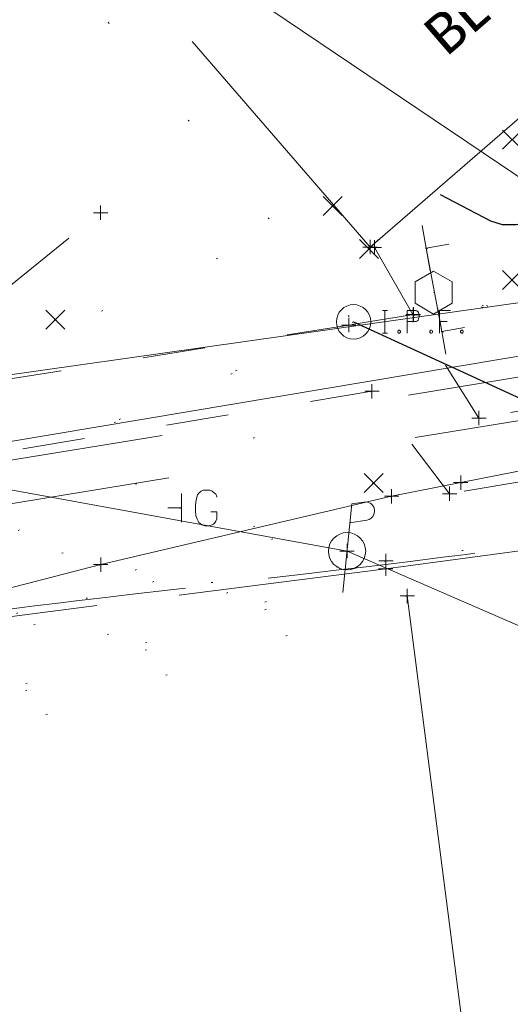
# Model space of a CAD drawing. Extents: x 413123 to 1465301, y 377724 to 504150.
# Tile 210 of 256: x 1463018 to 1463052, y 433828 to 433897. Entities that reach past the tile are written whole.
import ezdxf

# ---------------------------------------------------------------- set-up
doc = ezdxf.new("R2010")
doc.units = 0
doc.header["$MEASUREMENT"] = 0
for name, pattern in [('DGN Style 1', [8.732639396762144, 0.01453018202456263, -8.71810921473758]), ('DGN Style 3', [20.34225483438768, 14.53018202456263, -5.812072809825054]), ('DGN Style 5', [10.171127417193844, 4.35905460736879, -5.812072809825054]), ('gasex', [0]), ('ohcombex', [0]), ('sanex', [0])]:
    doc.linetypes.add(name, pattern=pattern)
for name, color, linetype, lineweight in [('BD_X_Building', 241, 'Continuous', 0), ('BD_X_Text', 7, 'Continuous', 0), ('DR_X_Storm_Sewer', 151, 'DGN Style 5', 0), ('DT_X_Contour_Major', 132, 'DGN Style 3', 30), ('DT_X_Contour_Minor', 136, 'DGN Style 3', 0), ('DT_X_Terrain_Ground_Line', 92, 'DGN Style 3', 13), ('PV_X_Curb', 120, 'DGN Style 1', 0), ('PV_X_EOP', 7, 'DGN Style 3', 0), ('PV_X_Walk', 120, 'DGN Style 5', 0), ('RD_X_Cells', 7, 'Continuous', 0), ('SN_X_Public', 3, 'Continuous', 0), ('SN_X_Public (Construction)', 3, 'Continuous', 0), ('SV_X_Mon_Cells_Found', 7, 'Continuous', 0), ('SV_X_Random_Point (Construction)', 7, 'Continuous', 0), ('UT_X_Electric_Cells', 1, 'Continuous', 0), ('UT_X_Gas', 40, 'gasex', 0), ('UT_X_Gas_Cells', 40, 'Continuous', 0), ('UT_X_Overhead_Combined', 30, 'ohcombex', 0), ('UT_X_Sanitary_Line', 3, 'sanex', 0), ('UT_X_Sanitary_Text', 7, 'Continuous', 0)]:
    doc.layers.add(name, color=color, linetype=linetype, lineweight=lineweight)
for name, color, linetype, lineweight, transparency in [('SV_Observation (Construction)', 97, 'DGN Style 1', 0, 0.9), ('SV_Setup (Construction)', 4, 'Continuous', 30, 0.9), ('SV_X_Shot_Marker (Construction)', 40, 'Continuous', 0, 0.5)]:
    doc.layers.add(name, color=color, linetype=linetype, lineweight=lineweight, transparency=transparency)
doc.styles.add('X_Straight-Normal LS 0.50', font='calibril.ttf', dxfattribs={"height": 0.13999972})
doc.styles.add('X_Straight-Normal LS 0.50_0', font='calibril.ttf')
doc.dimstyles.new('X_Dec-0  Masked  Straight', dxfattribs={"dimtxt": 0.13999972, "dimasz": 0.13999972, "dimexe": 0.06999986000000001, "dimexo": 0.06999986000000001, "dimgap": 0.06999986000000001, "dimtad": 1, "dimdec": 0, "dimzin": 3, "dimdsep": 46, "dimtxsty": 'X_Straight-Normal LS 0.50_0', "dimcen": 0, "dimclrd": 7, "dimclre": 7, "dimaunit": 1, "dimadec": 4, "dimazin": 2, "dimtfac": 1, "dimtdec": 0, "dimtofl": 0, "dimtmove": 1, "dimatfit": 1, "dimfxl": 1, "dimtolj": 1, "dimtzin": 3, "dimlwd": 0, "dimlwe": 0, "dimarcsym": 0})

# ---------------------------------------------------------------- blocks, each defined once
blk = doc.blocks.new('X_145')
at = {"layer": 'SV_X_Random_Point (Construction)', "color": 7, "linetype": 'Continuous', "lineweight": 0, "transparency": 33554559}
for p, q in [((-0.03333333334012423, -0.03337499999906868), (0.03333333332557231, 0.03337500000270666)), ((-0.03333333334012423, 0.03337500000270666), (0.03333333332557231, -0.03337499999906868))]:
    blk.add_line(p, q, dxfattribs=at)
blk = doc.blocks.new('SVPT_743')
at = {"layer": 'SV_X_Shot_Marker (Construction)', "transparency": 33554495}
for p, q in [((-0.02499999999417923, 0), (0.02500000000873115, 0)), ((0, 0.02500000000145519), (0, -0.02500000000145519))]:
    blk.add_line(p, q, dxfattribs=at)
blk.add_point((0, 0), dxfattribs=at)
blk = doc.blocks.new('X_148')
at = {"layer": 'SV_X_Random_Point (Construction)', "color": 7, "linetype": 'Continuous', "lineweight": 0, "transparency": 33554559}
for p, q in [((-0.03333333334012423, -0.03337499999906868), (0.03333333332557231, 0.03337500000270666)), ((-0.03333333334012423, 0.03337500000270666), (0.03333333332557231, -0.03337499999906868))]:
    blk.add_line(p, q, dxfattribs=at)
blk = doc.blocks.new('SVPT_752')
at = {"layer": 'SV_X_Shot_Marker (Construction)', "transparency": 33554495}
for p, q in [((-0.02499999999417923, 0), (0.02500000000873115, 0)), ((1.455191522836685e-11, 0.02499999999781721), (1.455191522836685e-11, -0.02500000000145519))]:
    blk.add_line(p, q, dxfattribs=at)
blk.add_point((1.455191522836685e-11, 0), dxfattribs=at)
blk = doc.blocks.new('SVPT_760')
at = {"layer": 'SV_X_Shot_Marker (Construction)', "transparency": 33554495}
for p, q in [((-0.02500000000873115, 3.637978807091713e-12), (0.02499999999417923, 3.637978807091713e-12)), ((0, 0.02500000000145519), (0, -0.02499999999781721))]:
    blk.add_line(p, q, dxfattribs=at)
blk.add_point((0, 3.637978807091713e-12), dxfattribs=at)
blk = doc.blocks.new('SVPT_761')
at = {"layer": 'SV_X_Shot_Marker (Construction)', "transparency": 33554495}
for p, q in [((-0.02499999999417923, 3.637978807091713e-12), (0.02500000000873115, 3.637978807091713e-12)), ((0, 0.02500000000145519), (0, -0.02499999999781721))]:
    blk.add_line(p, q, dxfattribs=at)
blk.add_point((0, 3.637978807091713e-12), dxfattribs=at)
blk = doc.blocks.new('SGN1P_13')
at = {"layer": 'SN_X_Public', "color": 3, "linetype": 'Continuous', "lineweight": 0}
for p, q in [((0, 0.07999999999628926), (1.455191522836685e-11, -0.08000000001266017)), ((0, 0), (-0.08000000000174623, -7.275957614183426e-12))]:
    blk.add_line(p, q, dxfattribs=at)
at = {"layer": 'SN_X_Public (Construction)', "color": 3, "linetype": 'Continuous', "lineweight": 30}
blk.add_point((-4.166667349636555e-05, 4.166666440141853e-05), dxfattribs=at)
blk = doc.blocks.new('SGN1P_14')
at = {"layer": 'SN_X_Public', "color": 3, "linetype": 'Continuous', "lineweight": 0}
for p, q in [((1.455191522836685e-11, 0.07999999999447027), (1.455191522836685e-11, -0.08000000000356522)), ((1.455191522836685e-11, -1.818989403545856e-12), (-0.08000000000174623, 1.818989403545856e-12))]:
    blk.add_line(p, q, dxfattribs=at)
at = {"layer": 'SN_X_Public (Construction)', "color": 3, "linetype": 'Continuous', "lineweight": 30}
blk.add_point((-4.166665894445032e-05, 4.166666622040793e-05), dxfattribs=at)
blk = doc.blocks.new('POST_3')
at = {"layer": 'RD_X_Cells', "color": 30, "linetype": 'Continuous', "lineweight": 0, "flags": 128}
blk.add_lwpolyline([(-0.06491666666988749, -0.03750000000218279), (0, -0.0750000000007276), (0.06491666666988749, -0.03750000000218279), (0.06491666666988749, 0.03749999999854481), (0, 0.0750000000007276), (-0.06491666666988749, 0.03749999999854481), (-0.06491666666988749, -0.03750000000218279)], dxfattribs=at)
blk = doc.blocks.new('SVPT_762')
at = {"layer": 'SV_X_Shot_Marker (Construction)', "transparency": 33554495}
for p, q in [((-0.02499999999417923, 3.637978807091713e-12), (0.02500000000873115, 3.637978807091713e-12)), ((1.455191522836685e-11, 0.02500000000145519), (1.455191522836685e-11, -0.02499999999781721))]:
    blk.add_line(p, q, dxfattribs=at)
blk.add_point((1.455191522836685e-11, 3.637978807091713e-12), dxfattribs=at)
blk = doc.blocks.new('SVPT_763')
at = {"layer": 'SV_X_Shot_Marker (Construction)', "transparency": 33554495}
for p, q in [((-0.02499999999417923, 0), (0.02500000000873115, 0)), ((0, 0.02499999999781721), (0, -0.02500000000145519))]:
    blk.add_line(p, q, dxfattribs=at)
blk.add_point((0, 0), dxfattribs=at)
blk = doc.blocks.new('SVPT_764')
at = {"layer": 'SV_X_Shot_Marker (Construction)', "transparency": 33554495}
for p, q in [((-0.02499999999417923, 3.637978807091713e-12), (0.02500000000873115, 3.637978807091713e-12)), ((0, 0.02500000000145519), (0, -0.02499999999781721))]:
    blk.add_line(p, q, dxfattribs=at)
blk.add_point((0, 3.637978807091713e-12), dxfattribs=at)
blk = doc.blocks.new('X_150')
at = {"layer": 'SV_X_Random_Point (Construction)', "color": 7, "linetype": 'Continuous', "lineweight": 0, "transparency": 33554559}
for p, q in [((-0.03333333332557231, -0.03337499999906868), (0.03333333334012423, 0.03337500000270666)), ((-0.03333333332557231, 0.03337500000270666), (0.03333333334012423, -0.03337499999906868))]:
    blk.add_line(p, q, dxfattribs=at)
blk = doc.blocks.new('SVPT_768')
at = {"layer": 'SV_X_Shot_Marker (Construction)', "transparency": 33554495}
for p, q in [((-0.02500000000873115, 0), (0.02499999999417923, 0)), ((0, 0.02500000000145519), (0, -0.02500000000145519))]:
    blk.add_line(p, q, dxfattribs=at)
blk.add_point((0, 0), dxfattribs=at)
blk = doc.blocks.new('PP_20')
at = {"layer": 'UT_X_Electric_Cells', "color": 1, "linetype": 'Continuous', "lineweight": 0}
for p, q in [((0.04283333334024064, 0.1599999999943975), (-0.03749999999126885, -0.1400000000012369)), ((0.04283333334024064, 0.1599999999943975), (0.0853333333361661, 0.1599999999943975)), ((0.02575000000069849, 0.09624999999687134), (0.0853333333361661, 0.09625000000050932))]:
    blk.add_line(p, q, dxfattribs=at)
blk.add_circle((0, 0), 0.06499999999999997, dxfattribs=at)
at = {"layer": 'UT_X_Electric_Cells', "color": 1, "linetype": 'Continuous', "lineweight": 0, "extrusion": (0, 0, -1)}
blk.add_arc((-0.08595833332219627, 0.1281250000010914), 0.03188112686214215, 88.8766972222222, 271.1233027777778, dxfattribs=at)
blk = doc.blocks.new('SVPT_769')
at = {"layer": 'SV_X_Shot_Marker (Construction)', "transparency": 33554495}
for p, q in [((-0.02499999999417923, 0), (0.02500000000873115, 0)), ((0, 0.02500000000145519), (0, -0.02500000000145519))]:
    blk.add_line(p, q, dxfattribs=at)
blk.add_point((0, 0), dxfattribs=at)
blk = doc.blocks.new('SVPT_770')
at = {"layer": 'SV_X_Shot_Marker (Construction)', "transparency": 33554495}
for p, q in [((-0.02499999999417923, 0), (0.02499999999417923, 0)), ((0, 0.02500000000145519), (0, -0.02500000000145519))]:
    blk.add_line(p, q, dxfattribs=at)
blk.add_point((0, 0), dxfattribs=at)
blk = doc.blocks.new('SVPT_771')
at = {"layer": 'SV_X_Shot_Marker (Construction)', "transparency": 33554495}
for p, q in [((-0.02499999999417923, 3.637978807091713e-12), (0.02500000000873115, 3.637978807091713e-12)), ((1.455191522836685e-11, 0.02500000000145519), (1.455191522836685e-11, -0.02499999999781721))]:
    blk.add_line(p, q, dxfattribs=at)
blk.add_point((1.455191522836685e-11, 3.637978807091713e-12), dxfattribs=at)
blk = doc.blocks.new('SVPT_772')
at = {"layer": 'SV_X_Shot_Marker (Construction)', "transparency": 33554495}
for p, q in [((-0.02499999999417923, 0), (0.02499999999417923, 0)), ((0, 0.02499999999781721), (0, -0.02500000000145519))]:
    blk.add_line(p, q, dxfattribs=at)
blk.add_point((0, 0), dxfattribs=at)
blk = doc.blocks.new('X_151')
at = {"layer": 'SV_X_Random_Point (Construction)', "color": 7, "linetype": 'Continuous', "lineweight": 0, "transparency": 33554559}
for p, q in [((-0.03333333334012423, -0.03337499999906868), (0.03333333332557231, 0.03337499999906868)), ((-0.03333333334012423, 0.03337499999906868), (0.03333333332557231, -0.03337499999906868))]:
    blk.add_line(p, q, dxfattribs=at)
blk = doc.blocks.new('SVPT_773')
at = {"layer": 'SV_X_Shot_Marker (Construction)', "transparency": 33554495}
for p, q in [((-0.02499999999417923, 0), (0.02500000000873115, 0)), ((0, 0.02499999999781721), (0, -0.02500000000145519))]:
    blk.add_line(p, q, dxfattribs=at)
blk.add_point((0, 0), dxfattribs=at)
blk = doc.blocks.new('SVPT_774')
at = {"layer": 'SV_X_Shot_Marker (Construction)', "transparency": 33554495}
for p, q in [((-0.02499999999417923, 0), (0.02500000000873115, 0)), ((0, 0.02499999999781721), (0, -0.02500000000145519))]:
    blk.add_line(p, q, dxfattribs=at)
blk.add_point((0, 0), dxfattribs=at)
blk = doc.blocks.new('X_152')
at = {"layer": 'SV_X_Random_Point (Construction)', "color": 7, "linetype": 'Continuous', "lineweight": 0, "transparency": 33554559}
for p, q in [((-0.03333333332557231, -0.03337499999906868), (0.03333333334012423, 0.03337499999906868)), ((-0.03333333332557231, 0.03337499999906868), (0.03333333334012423, -0.03337499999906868))]:
    blk.add_line(p, q, dxfattribs=at)
blk = doc.blocks.new('GMRK_1')
at = {"layer": 'UT_X_Gas_Cells', "color": 52, "linetype": 'Continuous', "lineweight": 0}
for p, q in [((1.455191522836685e-11, -0.0499999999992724), (1.455191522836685e-11, 0.0499999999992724)), ((1.455191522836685e-11, 0), (-0.04758333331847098, 0))]:
    blk.add_line(p, q, dxfattribs=at)
at = {"layer": 'UT_X_Gas_Cells', "color": 52, "linetype": 'Continuous', "lineweight": 0, "flags": 128}
blk.add_lwpolyline([(0.1238301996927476, 0.03780423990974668), (0.1228383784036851, 0.04273282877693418), (0.1198934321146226, 0.04764615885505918), (0.1149648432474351, 0.05257474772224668), (0.1080831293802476, 0.05847989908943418), (0.1031545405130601, 0.06044828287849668), (0.09921777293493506, 0.06142484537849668), (0.09331262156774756, 0.06241666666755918), (0.08150231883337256, 0.06241666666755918), (0.07658898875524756, 0.06142484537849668), (0.07362878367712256, 0.06044828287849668), (0.06969201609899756, 0.05847989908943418), (0.06181848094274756, 0.05257474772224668), (0.05690515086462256, 0.04567777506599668), (0.05394494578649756, 0.03780423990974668), (0.05197656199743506, 0.02698575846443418), (0.05000817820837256, 0.01123868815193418), (0.05000817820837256, -0.009436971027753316), (0.05099999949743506, -0.02616060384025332), (0.05493676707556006, -0.03896272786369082), (0.06084191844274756, -0.05077303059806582), (0.06575524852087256, -0.05470979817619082), (0.07166039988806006, -0.05864656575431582), (0.08249414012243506, -0.06258333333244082), (0.09331262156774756, -0.06258333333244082), (0.1041463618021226, -0.06061494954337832), (0.1080831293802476, -0.05864656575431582), (0.1120198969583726, -0.05667818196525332), (0.1159566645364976, -0.05274141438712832), (0.1198934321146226, -0.04683626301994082), (0.1238301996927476, -0.03797090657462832), (0.1238301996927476, -0.01337373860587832), (0.1031545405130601, -0.01337373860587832)], dxfattribs=at)
blk = doc.blocks.new('SVPT_775')
at = {"layer": 'SV_X_Shot_Marker (Construction)', "transparency": 33554495}
for p, q in [((-0.02500000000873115, 0), (0.02499999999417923, 0)), ((0, 0.02500000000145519), (0, -0.02499999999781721))]:
    blk.add_line(p, q, dxfattribs=at)
blk.add_point((0, 0), dxfattribs=at)
blk = doc.blocks.new('SVPT_782')
at = {"layer": 'SV_X_Shot_Marker (Construction)', "transparency": 33554495}
for p, q in [((-0.02500000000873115, 0), (0.02499999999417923, 0)), ((0, 0.02500000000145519), (0, -0.02499999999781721))]:
    blk.add_line(p, q, dxfattribs=at)
blk.add_point((0, 0), dxfattribs=at)
blk = doc.blocks.new('X_155')
at = {"layer": 'SV_X_Random_Point (Construction)', "color": 7, "linetype": 'Continuous', "lineweight": 0, "transparency": 33554559}
for p, q in [((-0.03333333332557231, -0.03337500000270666), (0.03333333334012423, 0.03337499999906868)), ((-0.03333333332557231, 0.03337499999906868), (0.03333333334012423, -0.03337500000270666))]:
    blk.add_line(p, q, dxfattribs=at)
blk = doc.blocks.new('*U5554', base_point=(1463158.719041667, 433438.2508333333, 579.5851666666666))
at = {"layer": 'DT_X_Contour_Major', "elevation": 574.9999999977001, "flags": 128}
blk.add_lwpolyline([(1463047.460058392, 433884.3838531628), (1463050.965608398, 433882.5589132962), (1463051.789181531, 433882.2959236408), (1463052.757522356, 433882.2890717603), (1463053.870630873, 433882.5383576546), (1463055.128507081, 433883.043781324), (1463058.675867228, 433884.7330948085), (1463060.177614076, 433885.7848947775), (1463062.022334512, 433887.6733095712), (1463064.210028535, 433890.3983391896), (1463066.740696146, 433893.9599836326), (1463079.350750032, 433912.5330922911)], dxfattribs=at)
at = {"layer": 'DT_X_Contour_Minor', "elevation": 573.9999999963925, "flags": 128}
blk.add_lwpolyline([(1462909.068813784, 433864.8424819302), (1462913.50645042, 433863.6586968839), (1462914.732299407, 433863.3737118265), (1462916.508002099, 433863.0260931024), (1462918.833558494, 433862.6158407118), (1462921.708968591, 433862.1429546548), (1462930.109867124, 433860.7984136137), (1462932.920863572, 433860.356156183), (1462935.05317902, 433860.0377896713), (1462936.506813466, 433859.8433140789), (1462937.28176691, 433859.7727294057), (1462938.443401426, 433859.7496915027), (1462938.881337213, 433859.7293084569), (1462939.323918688, 433859.6854377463), (1462939.771145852, 433859.6180793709), (1462940.223018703, 433859.5272333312), (1462942.342598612, 433859.0484805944), (1462949.252913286, 433857.7368054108), (1462950.587456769, 433857.4678197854), (1462951.629523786, 433857.2230094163), (1462952.379114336, 433857.0023743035), (1462952.836228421, 433856.8059144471), (1462954.286982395, 433855.9455107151), (1462944.17316466, 433853.4011687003), (1462942.320323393, 433852.8519025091), (1462941.096292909, 433852.2945362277), (1462940.501073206, 433851.7290698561), (1462940.534664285, 433851.1555033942), (1462941.462654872, 433849.6151927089), (1462941.763459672, 433849.0973032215), (1462941.969881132, 433848.6988677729), (1462942.081919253, 433848.4198863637), (1462942.099574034, 433848.2603589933), (1462942.020808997, 433847.9942247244), (1462942.069731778, 433847.9126360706), (1462942.275573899, 433847.8674708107), (1462942.638335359, 433847.8587289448), (1462943.158016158, 433847.886410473), (1462944.753057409, 433848.0087924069), (1462945.483265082, 433848.0877848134), (1462946.47760716, 433848.2329755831), (1462947.736083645, 433848.4443647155), (1462949.258694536, 433848.721952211), (1462953.671169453, 433849.5504500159), (1462955.119619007, 433849.8220690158), (1462956.155611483, 433850.0155526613), (1462956.779146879, 433850.1309009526), (1462956.990225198, 433850.1681138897), (1462957.00315794, 433850.1631679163), (1462957.065751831, 433850.2522956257), (1462957.243833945, 433850.5233882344), (1462957.537404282, 433850.9764457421), (1462957.946462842, 433851.6114681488), (1462960.124875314, 433854.9994908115), (1462960.430984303, 433855.4489358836), (1462960.7362577, 433855.5435057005), (1462961.520888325, 433855.6345958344), (1462962.784876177, 433855.7222062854), (1462964.528221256, 433855.8063370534), (1462969.816284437, 433856.0260461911), (1462971.626509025, 433856.1013946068), (1462973.091135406, 433856.1626580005), (1462974.210163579, 433856.2098363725), (1462974.983593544, 433856.2429297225), (1462976.58527584, 433856.3123986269), (1462977.358268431, 433856.3730631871), (1462978.475984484, 433856.5029551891), (1462979.938423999, 433856.702074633), (1462981.745586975, 433856.970421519), (1462987.024319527, 433857.7783164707), (1462988.935029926, 433858.0536974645), (1462990.70811171, 433858.2739192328), (1462992.343564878, 433858.4389817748), (1462993.84138943, 433858.5488850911), (1462997.652083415, 433858.7684149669), (1462998.996807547, 433858.7795333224), (1463000.172959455, 433858.648240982), (1463001.180539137, 433858.3745379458), (1463002.019546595, 433857.9584242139), (1463005.541579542, 433855.6842685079), (1463006.419730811, 433855.4966371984), (1463006.584930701, 433855.4607429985), (1463006.704179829, 433855.4334738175), (1463006.777478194, 433855.4148296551), (1463006.804825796, 433855.4048105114), (1463006.816485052, 433855.3895928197), (1463006.852827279, 433855.3865406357), (1463006.953109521, 433855.3887973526), (1463007.117331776, 433855.3963629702), (1463007.345494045, 433855.4092374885), (1463008.039180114, 433855.4506480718), (1463008.325126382, 433855.4522859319), (1463008.662700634, 433855.4261415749), (1463009.051902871, 433855.3722150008), (1463009.492733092, 433855.2905062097), (1463011.670406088, 433854.8443733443), (1463014.843620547, 433855.1868434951), (1463015.461285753, 433855.2536227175), (1463015.954332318, 433855.307187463), (1463016.322760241, 433855.3475377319), (1463016.566569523, 433855.3746735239), (1463017.05056942, 433855.4294163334), (1463017.304331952, 433855.4587161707), (1463017.702619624, 433855.5055585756), (1463018.245432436, 433855.5699435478), (1463018.93277039, 433855.6518710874), (1463020.958371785, 433855.8937346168), (1463022.020056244, 433856.0198500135), (1463023.685908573, 433856.2167985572), (1463025.955928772, 433856.4845802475), (1463028.83011684, 433856.8231950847), (1463037.300175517, 433857.8206121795), (1463040.186315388, 433858.1612773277), (1463042.49219099, 433858.4352099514), (1463044.217802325, 433858.6424100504), (1463045.363149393, 433858.7828776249), (1463047.643722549, 433859.0684811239), (1463048.478225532, 433859.1732972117), (1463049.271304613, 433859.2735428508), (1463050.022959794, 433859.3692180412), (1463050.733191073, 433859.4603227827), (1463052.571909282, 433859.6971748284), (1463053.175432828, 433859.7749327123), (1463053.60696481, 433859.8305673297), (1463053.866505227, 433859.8640786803), (1463053.95405408, 433859.8754667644), (1463053.958195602, 433859.8763372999), (1463054.016321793, 433859.8856915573), (1463054.187594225, 433859.9131014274), (1463054.472012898, 433859.9585669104), (1463054.869577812, 433860.0220880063), (1463056.080612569, 433860.2155517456), (1463056.500498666, 433860.2903329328), (1463056.85188089, 433860.3695786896), (1463057.134759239, 433860.453289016), (1463057.349133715, 433860.5414639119), (1463058.189705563, 433860.9633640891), (1463058.264468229, 433861.317993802), (1463058.288587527, 433861.3880319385), (1463058.328904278, 433861.4461621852), (1463058.385418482, 433861.4923845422), (1463058.45813014, 433861.5266990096), (1463058.673624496, 433861.6023270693), (1463058.93425348, 433861.6467853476), (1463059.554519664, 433861.7234391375), (1463060.534423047, 433861.832288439), (1463061.873963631, 433861.9733332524), (1463068.964306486, 433862.7066652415), (1463076.078438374, 433863.7466673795), (1463077.797611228, 433863.999897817), (1463079.906216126, 433864.3138739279), (1463082.404253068, 433864.688595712), (1463085.291722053, 433865.1240631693), (1463093.510882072, 433866.3663039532), (1463096.299110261, 433866.787678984), (1463098.499424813, 433867.1201234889), (1463100.111825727, 433867.3636374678), (1463101.136313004, 433867.5182209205), (1463103.084394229, 433867.8118694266), (1463103.739966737, 433867.9107716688), (1463104.245623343, 433867.9872420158), (1463104.601364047, 433868.0412804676), (1463104.807188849, 433868.0728870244), (1463105.156167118, 433868.1272619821), (1463105.300940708, 433868.149521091), (1463105.473527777, 433868.1755172), (1463105.673928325, 433868.2052503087), (1463105.902142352, 433868.238720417), (1463107.03203926, 433868.4036339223)], dxfattribs=at)
blk = doc.blocks.new('IPF_1')
at = {"layer": 'SV_X_Mon_Cells_Found', "color": 7, "linetype": 'Continuous', "lineweight": 0, "flags": 128}
for points in [[(0.1007188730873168, 0.03999999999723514), (0.1183555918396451, 0.03999999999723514)], [(0.1095372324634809, -0.04000000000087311), (0.1095372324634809, 0.03999999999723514)], [(0.1878001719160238, -0.04000000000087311), (0.1878001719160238, 0.03999999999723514), (0.2142552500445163, 0.03999999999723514), (0.2170152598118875, 0.03936523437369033), (0.2208690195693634, 0.03810546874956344), (0.2225267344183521, 0.03684570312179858), (0.224175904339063, 0.03558593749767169), (0.2263804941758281, 0.03244140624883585), (0.2280382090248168, 0.02928710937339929), (0.2291405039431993, 0.02424804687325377), (0.2291405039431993, 0.01668945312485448), (0.2285850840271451, 0.01416992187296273), (0.2274827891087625, 0.0103906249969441), (0.2252781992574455, 0.005986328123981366), (0.2230736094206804, 0.004091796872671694), (0.2214244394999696, 0.002832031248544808), (0.2186644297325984, 0.001572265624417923), (0.2142552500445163, 0.0009472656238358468), (0.1878001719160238, 0.0009472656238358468)], [(0.3382677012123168, 0.03999999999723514), (0.3002342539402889, 0.03999999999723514), (0.3002342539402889, -0.04000000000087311)], [(0.3002342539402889, 0.0009472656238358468), (0.3272447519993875, 0.0009472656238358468)], [(0.1574913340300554, -0.02928710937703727), (0.1602427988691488, -0.02928710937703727), (0.1619005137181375, -0.03054687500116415), (0.1635496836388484, -0.0330664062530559), (0.1635496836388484, -0.03622070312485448), (0.1619005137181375, -0.03874023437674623), (0.1602427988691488, -0.04000000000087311), (0.1574913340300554, -0.04000000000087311), (0.1558336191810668, -0.03874023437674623), (0.1541844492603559, -0.03622070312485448), (0.1541844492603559, -0.0330664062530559), (0.1558336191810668, -0.03054687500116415), (0.1574913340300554, -0.02928710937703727)], [(0.2699254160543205, -0.02928710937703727), (0.2726768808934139, -0.02928710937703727), (0.2743345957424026, -0.03054687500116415), (0.2759837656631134, -0.0330664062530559), (0.2759837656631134, -0.03622070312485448), (0.2743345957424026, -0.03874023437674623), (0.2726768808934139, -0.04000000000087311), (0.2699254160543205, -0.04000000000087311), (0.2682677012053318, -0.03874023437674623), (0.266618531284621, -0.03622070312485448), (0.266618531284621, -0.0330664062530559), (0.2682677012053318, -0.03054687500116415), (0.2699254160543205, -0.02928710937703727)], [(0.3773948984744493, -0.02928710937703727), (0.3801463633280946, -0.02928710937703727), (0.3818040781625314, -0.03054687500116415), (0.3834532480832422, -0.0330664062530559), (0.3834532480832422, -0.03622070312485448), (0.3818040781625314, -0.03874023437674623), (0.3801463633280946, -0.04000000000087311), (0.3773948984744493, -0.04000000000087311), (0.3757371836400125, -0.03874023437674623), (0.3740880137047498, -0.03622070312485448), (0.3740880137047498, -0.0330664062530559), (0.3757371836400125, -0.03054687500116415), (0.3773948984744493, -0.02928710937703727)], [(0.1007188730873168, -0.04000000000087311), (0.1183555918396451, -0.04000000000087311)]]:
    blk.add_lwpolyline(points, dxfattribs=at)
at = {"layer": 'SV_X_Mon_Cells_Found', "color": 7, "linetype": 'Continuous', "lineweight": 0}
blk.add_circle((0, 0), 0.06, dxfattribs=at)

msp = doc.modelspace()

# ---------------------------------------------------------------- linework, layer by layer
at = {"color": 3, "linetype": 'Continuous', "lineweight": 0, "transparency": 33554495, "extrusion": (0.001899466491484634, -0.010012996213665, 0.9999480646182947), "elevation": -987.7795107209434, "flags": 128}
msp.add_lwpolyline([(1463043.835175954, 433886.6936208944), (1463042.732618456, 433892.5054268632)], dxfattribs=at)
at = {"layer": 'BD_X_Building'}
for p, q in [((1463042.551474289, 433880.7206314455, 574.8661776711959), (1463079.909285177, 433913.05619023, 574.8661776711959)), ((1463030.118686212, 433895.0844390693, 574.8661776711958), (1463042.551474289, 433880.7206314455, 574.8661776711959))]:
    msp.add_line(p, q, dxfattribs=at)
at = {"layer": 'DR_X_Storm_Sewer', "ltscale": 3}
for p, q in [((1462954.890589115, 433855.6272395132, 574.29338716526), (1463284.74972005, 433909.5417152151, 574.29338716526)), ((1462955.374508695, 433852.6665264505, 574.29338716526), (1463285.233639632, 433906.5810021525, 574.29338716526))]:
    msp.add_line(p, q, dxfattribs=at)
at = {"layer": 'PV_X_Curb'}
for points, knots in [([(1463144.749691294, 433875.3961372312, 574.6863506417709), (1463140.936525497, 433874.7079371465, 574.6794866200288), (1463137.1233597, 433874.0197370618, 574.6726225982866), (1463133.310193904, 433873.3315369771, 574.6657585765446), (1463131.655275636, 433873.0949761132, 574.5498292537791), (1463130.000357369, 433872.8584152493, 574.4338999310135), (1463128.345439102, 433872.6218543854, 574.3179706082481), (1463120.384491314, 433871.2627567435, 574.275154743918), (1463112.423543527, 433869.9036591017, 574.232338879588), (1463104.462595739, 433868.5445614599, 574.1895230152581), (1463096.010809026, 433867.1424236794, 574.1432607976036), (1463087.559022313, 433865.7402858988, 574.0969985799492), (1463079.107235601, 433864.3381481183, 574.0507363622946), (1463072.37960291, 433863.256013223, 574.0170837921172), (1463065.65197022, 433862.1738783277, 573.98343122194), (1463058.924337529, 433861.0917434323, 573.9497786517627), (1463057.265666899, 433860.8018853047, 574.0631696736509), (1463055.606996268, 433860.5120271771, 574.1765606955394), (1463053.948325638, 433860.2221690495, 574.2899517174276), (1463050.518422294, 433859.7530948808, 574.2676916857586), (1463047.08851895, 433859.2840207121, 574.2454316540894), (1463043.658615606, 433858.8149465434, 574.2231716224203), (1463034.904754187, 433857.7263792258, 574.1707085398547), (1463026.15089277, 433856.6378119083, 574.118245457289), (1463017.397031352, 433855.5492445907, 574.0657823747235), (1463013.867139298, 433855.1147619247, 574.0252341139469), (1463010.337247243, 433854.6802792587, 573.9846858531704), (1463006.807355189, 433854.2457965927, 573.9441375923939), (1463005.314087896, 433854.0655758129, 573.8412189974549), (1463003.820820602, 433853.885355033, 573.7383004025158), (1463002.327553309, 433853.7051342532, 573.6353818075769), (1462994.514450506, 433852.7133799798, 573.5983465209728), (1462986.701347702, 433851.7216257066, 573.5613112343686), (1462978.888244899, 433850.7298714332, 573.5242759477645), (1462974.002137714, 433850.1576791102, 573.494114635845), (1462969.116030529, 433849.5854867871, 573.4639533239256), (1462964.229923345, 433849.0132944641, 573.433792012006), (1462962.569861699, 433848.76785449, 573.5350383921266), (1462960.909800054, 433848.522414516, 573.636284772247), (1462959.249738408, 433848.276974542, 573.7375311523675), (1462953.123073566, 433847.507405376, 573.7805939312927), (1462946.996408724, 433846.73783621, 573.8236567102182), (1462940.869743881, 433845.9682670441, 573.8667194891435), (1462940.184266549, 433845.8564694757, 573.7090465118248), (1462939.498789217, 433845.7446719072, 573.551373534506), (1462938.813311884, 433845.6328743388, 573.3937005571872), (1462937.465466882, 433845.4730781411, 573.3742796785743), (1462936.117621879, 433845.3132819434, 573.3548587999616), (1462934.769776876, 433845.1534857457, 573.3354379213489), (1462934.304190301, 433845.1234986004, 573.4755276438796), (1462933.838603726, 433845.0935114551, 573.6156173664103), (1462933.373017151, 433845.0635243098, 573.7557070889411), (1462925.492494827, 433844.0471902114, 573.7272657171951), (1462917.611972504, 433843.030856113, 573.6988243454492), (1462909.73145018, 433842.0145220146, 573.6703829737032), (1462906.5140789, 433841.6340796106, 573.6414172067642), (1462903.29670762, 433841.2536372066, 573.6124514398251), (1462900.079336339, 433840.8731948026, 573.5834856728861), (1462898.45196868, 433840.675302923, 573.4623336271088), (1462896.824601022, 433840.4774110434, 573.3411815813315), (1462895.197233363, 433840.2795191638, 573.2200295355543), (1462887.409733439, 433839.3224346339, 573.1704326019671), (1462879.622233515, 433838.365350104, 573.1208356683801), (1462871.834733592, 433837.4082655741, 573.0712387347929), (1462868.164519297, 433836.9513860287, 573.0526410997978), (1462864.494305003, 433836.4945064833, 573.0340434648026), (1462860.824090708, 433836.0376269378, 573.0154458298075), (1462859.012781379, 433835.8115853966, 573.0971008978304), (1462857.201472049, 433835.5855438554, 573.1787559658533), (1462855.39016272, 433835.3595023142, 573.2604110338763), (1462847.658965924, 433834.3529491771, 573.1986392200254), (1462839.927769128, 433833.3463960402, 573.1368674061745), (1462832.196572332, 433832.3398429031, 573.0750955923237), (1462827.543786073, 433831.7806555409, 573.0234998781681), (1462822.890999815, 433831.2214681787, 572.9719041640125), (1462818.238213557, 433830.6622808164, 572.9203084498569), (1462814.679786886, 433830.2562443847, 572.9002571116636), (1462811.121360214, 433829.850207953, 572.8802057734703), (1462807.562933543, 433829.4441715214, 572.860154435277), (1462804.530512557, 433829.0981552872, 572.8430670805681), (1462801.127353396, 433828.4133884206, 572.8732279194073), (1462797.642343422, 433833.1012578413, 572.4888844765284), (1462797.833474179, 433836.5676795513, 572.4306338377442), (1462798.507248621, 433842.258220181, 573.8575592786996), (1462801.949008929, 433846.6124657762, 573.9526186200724), (1462804.463982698, 433849.9980800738, 572.9991818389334), (1462804.72198381, 433850.3298666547, 572.8949536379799)], [0, 0, 0, 0, 0.03703703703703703, 0.03703703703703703, 0.03703703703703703, 0.07407407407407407, 0.07407407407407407, 0.07407407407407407, 0.111111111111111, 0.111111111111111, 0.111111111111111, 0.1481481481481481, 0.1481481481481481, 0.1481481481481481, 0.1851851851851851, 0.1851851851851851, 0.1851851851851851, 0.2222222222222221, 0.2222222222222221, 0.2222222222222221, 0.2592592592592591, 0.2592592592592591, 0.2592592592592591, 0.2962962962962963, 0.2962962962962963, 0.2962962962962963, 0.3333333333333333, 0.3333333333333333, 0.3333333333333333, 0.3703703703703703, 0.3703703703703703, 0.3703703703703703, 0.4074074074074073, 0.4074074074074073, 0.4074074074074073, 0.4444444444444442, 0.4444444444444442, 0.4444444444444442, 0.4814814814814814, 0.4814814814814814, 0.4814814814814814, 0.5185185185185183, 0.5185185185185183, 0.5185185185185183, 0.5555555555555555, 0.5555555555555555, 0.5555555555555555, 0.5925925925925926, 0.5925925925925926, 0.5925925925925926, 0.6296296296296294, 0.6296296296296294, 0.6296296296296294, 0.6666666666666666, 0.6666666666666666, 0.6666666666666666, 0.7037037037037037, 0.7037037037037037, 0.7037037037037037, 0.7407407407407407, 0.7407407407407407, 0.7407407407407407, 0.7777777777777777, 0.7777777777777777, 0.7777777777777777, 0.8148148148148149, 0.8148148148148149, 0.8148148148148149, 0.851851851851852, 0.851851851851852, 0.851851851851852, 0.8888888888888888, 0.8888888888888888, 0.8888888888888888, 0.9259259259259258, 0.9259259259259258, 0.9259259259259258, 0.9629629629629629, 0.9629629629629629, 0.9629629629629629, 0.9715141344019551, 0.9767219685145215, 0.9815687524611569, 0.9839581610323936, 0.9984091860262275, 1, 1, 1, 1]), ([(1463314.511236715, 433862.7935409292, 576.2731768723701), (1463311.916512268, 433862.3737238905, 576.2588404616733), (1463309.321787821, 433861.9539068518, 576.2445040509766), (1463306.727063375, 433861.5340898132, 576.23016764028), (1463298.588034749, 433860.1907649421, 576.1350595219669), (1463290.449006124, 433858.8474400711, 576.0399514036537), (1463282.309977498, 433857.5041152, 575.9448432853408), (1463274.854199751, 433856.2527501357, 575.837705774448), (1463267.398422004, 433855.0013850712, 575.730568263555), (1463259.942644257, 433853.7500200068, 575.6234307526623), (1463254.028783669, 433852.7578817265, 575.5475593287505), (1463248.114923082, 433851.7657434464, 575.4716879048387), (1463242.201062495, 433850.7736051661, 575.3958164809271), (1463234.595646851, 433849.5086938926, 575.301182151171), (1463226.990231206, 433848.2437826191, 575.2065478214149), (1463219.384815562, 433846.9788713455, 575.1119134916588), (1463212.334486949, 433845.8254340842, 575.062957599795), (1463205.284158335, 433844.6719968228, 575.0140017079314), (1463198.233829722, 433843.5185595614, 574.9650458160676), (1463191.171868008, 433842.3538108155, 574.9213527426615), (1463184.109906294, 433841.1890620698, 574.8776596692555), (1463177.04794458, 433840.024313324, 574.8339665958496), (1463168.901281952, 433838.6812771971, 574.7939759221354), (1463160.754619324, 433837.3382410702, 574.7539852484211), (1463152.607956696, 433835.9952049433, 574.7139945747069), (1463145.06738238, 433834.7417525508, 574.6729457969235), (1463137.526808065, 433833.4883001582, 574.63189701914), (1463129.986233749, 433832.2348477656, 574.5908482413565), (1463128.325677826, 433831.98326179, 574.5715012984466), (1463126.665121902, 433831.7316758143, 574.5521543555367), (1463125.004565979, 433831.4800898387, 574.5328074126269), (1463122.693770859, 433831.1558800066, 574.3932231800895), (1463120.382975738, 433830.8316701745, 574.2536389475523), (1463118.072180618, 433830.5074603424, 574.114054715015), (1463109.924209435, 433829.2244442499, 574.0680877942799), (1463101.776238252, 433827.9414281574, 574.0221208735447), (1463093.628267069, 433826.6584120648, 573.9761539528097), (1463084.909720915, 433825.2712104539, 573.9181648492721), (1463076.19117476, 433823.8840088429, 573.8601757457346), (1463067.472628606, 433822.4968072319, 573.8021866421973), (1463061.601112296, 433821.5273566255, 573.7732777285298), (1463055.729595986, 433820.557906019, 573.7443688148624), (1463049.858079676, 433819.5884554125, 573.715459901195), (1463040.359095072, 433818.084263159, 573.6812508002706), (1463030.860110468, 433816.5800709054, 573.6470416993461), (1463021.361125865, 433815.0758786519, 573.6128325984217), (1463017.91357017, 433814.5442864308, 573.6040237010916), (1463014.466014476, 433814.0126942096, 573.5952148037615), (1463011.018458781, 433813.4811019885, 573.5864059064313), (1463009.398382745, 433813.1886615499, 573.7029997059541), (1463007.778306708, 433812.8962211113, 573.8195935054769), (1463006.158230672, 433812.6037806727, 573.9361873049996), (1462999.187994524, 433811.5342512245, 573.9129472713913), (1462992.217758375, 433810.4647217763, 573.889707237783), (1462985.247522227, 433809.3951923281, 573.8664672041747), (1462977.088573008, 433808.13174005, 573.8413339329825), (1462968.929623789, 433806.8682877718, 573.8162006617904), (1462960.770674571, 433805.6048354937, 573.7910673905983), (1462957.690986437, 433805.0998891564, 573.7928392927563), (1462954.611298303, 433804.5949428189, 573.7946111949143), (1462951.531610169, 433804.0899964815, 573.7963830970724), (1462949.878689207, 433803.8021867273, 573.6484745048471), (1462948.225768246, 433803.514376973, 573.5005659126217), (1462946.572847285, 433803.2265672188, 573.3526573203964), (1462945.283949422, 433802.904114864, 573.3326432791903), (1462943.995051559, 433802.581662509, 573.3126292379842), (1462942.706153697, 433802.2592101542, 573.2926151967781), (1462941.765820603, 433802.0239606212, 573.2780136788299), (1462939.868026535, 433800.8545279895, 573.2242989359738), (1462937.325775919, 433798.1151022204, 573.1339574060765), (1462933.777681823, 433791.8282359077, 574.1380101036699), (1462930.911486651, 433785.5136775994, 574.9313917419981), (1462932.264680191, 433780.8896681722, 573.618306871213), (1462932.372031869, 433780.5228358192, 573.5141370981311), (1462932.479383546, 433780.1560034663, 573.4099673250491), (1462932.586735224, 433779.7891711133, 573.3057975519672)], [0, 0, 0, 0, 0.04166666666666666, 0.04166666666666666, 0.04166666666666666, 0.08333333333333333, 0.08333333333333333, 0.08333333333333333, 0.1249999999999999, 0.1249999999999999, 0.1249999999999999, 0.1666666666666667, 0.1666666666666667, 0.1666666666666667, 0.2083333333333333, 0.2083333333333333, 0.2083333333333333, 0.2499999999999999, 0.2499999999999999, 0.2499999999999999, 0.2916666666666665, 0.2916666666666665, 0.2916666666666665, 0.3333333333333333, 0.3333333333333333, 0.3333333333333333, 0.375, 0.375, 0.375, 0.4166666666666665, 0.4166666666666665, 0.4166666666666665, 0.4583333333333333, 0.4583333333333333, 0.4583333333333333, 0.4999999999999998, 0.4999999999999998, 0.4999999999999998, 0.5416666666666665, 0.5416666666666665, 0.5416666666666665, 0.583333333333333, 0.583333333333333, 0.583333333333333, 0.6249999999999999, 0.6249999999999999, 0.6249999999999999, 0.6666666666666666, 0.6666666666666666, 0.6666666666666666, 0.7083333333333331, 0.7083333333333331, 0.7083333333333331, 0.75, 0.75, 0.75, 0.7916666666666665, 0.7916666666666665, 0.7916666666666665, 0.8333333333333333, 0.8333333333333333, 0.8333333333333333, 0.875, 0.875, 0.875, 0.9166666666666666, 0.9166666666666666, 0.9166666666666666, 0.9213838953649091, 0.9277110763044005, 0.9350727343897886, 0.9583333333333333, 0.9583333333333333, 0.9583333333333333, 1, 1, 1, 1])]:
    msp.add_open_spline(points, degree=3, knots=knots, dxfattribs=at)
at = {"layer": 'PV_X_EOP'}
msp.add_line((1463045.545224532, 433876.0238726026, 574.6877765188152), (1463042.858153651, 433880.7023467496, 574.9427137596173), dxfattribs=at)
at = {"layer": 'PV_X_EOP', "extrusion": (-0.01160864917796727, -0.03322554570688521, 0.9993804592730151), "elevation": -30825.2346885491, "flags": 128}
msp.add_lwpolyline([(1238034.229516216, 891613.9640551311), (1238032.154457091, 891616.9949250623), (1238039.382536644, 891628.6381315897)], dxfattribs=at)
at = {"layer": 'PV_X_EOP'}
msp.add_polyline3d([(1463298.89307961, 433900.4229733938, 575.6579951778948), (1463280.282144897, 433897.2802632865, 575.5374798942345), (1463251.245987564, 433892.3257964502, 575.242881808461), (1463230.233838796, 433888.9433515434, 574.9870466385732), (1463207.152495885, 433885.1305326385, 574.7647110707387), (1463192.228368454, 433882.6025285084, 574.6292710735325), (1463174.948086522, 433879.75029319, 574.4805532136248), (1463145.192150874, 433874.7034932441, 574.3099198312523), (1463133.355990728, 433872.6900984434, 574.1275880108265), (1463104.55071317, 433867.9995868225, 573.9879734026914), (1463079.177430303, 433863.8295109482, 573.8736958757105), (1463059.033565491, 433860.4537730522, 573.8050171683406), (1463053.969394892, 433859.6617034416, 573.819158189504), (1463043.64547847, 433858.2662256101, 573.7259199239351), (1463017.525190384, 433854.9388177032, 573.5560103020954), (1463006.923483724, 433853.6569410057, 573.4884912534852), (1462978.97375914, 433850.1593872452, 573.3523852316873), (1462959.534078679, 433847.7098420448, 573.2985508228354), (1462941.839667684, 433845.4624831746, 573.345504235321), (1462941.978760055, 433844.7123098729, 573.3488102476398)], dxfattribs=at)
at = {"layer": 'PV_X_Walk'}
for points in [[(1463297.469434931, 433910.1067523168, 576.3732536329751), (1463273.860439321, 433906.5455960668, 576.2394083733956), (1463249.42312234, 433902.3764713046, 576.0772585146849), (1463228.311736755, 433898.8748100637, 575.7724009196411), (1463205.60357014, 433895.0290369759, 575.490766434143), (1463190.701943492, 433892.5417951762, 575.3241546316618), (1463169.841822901, 433889.1156906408, 575.0883762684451), (1463145.400100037, 433885.0648146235, 574.7422573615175), (1463128.420985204, 433882.1302448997, 574.8126065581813), (1463102.074596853, 433877.6982368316, 574.3116103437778), (1463076.714137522, 433873.3535464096, 574.2503080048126), (1463050.152801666, 433868.7894568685, 574.4666805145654), (1463045.581333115, 433876.0253092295, 574.6836883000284), (1463041.060557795, 433875.280992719, 574.6350630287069), (1463013.956933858, 433870.9687575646, 574.339329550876)], [(1463053.921289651, 433860.2174444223, 574.2907503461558), (1463053.425920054, 433864.4042603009, 574.3896090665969), (1463048.10793515, 433863.5012685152, 574.4507759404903), (1463042.684762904, 433870.6580037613, 574.5221327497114), (1463014.98494901, 433866.1041852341, 574.2683691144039), (1462998.948527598, 433863.4249666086, 574.3132847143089), (1463006.770563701, 433854.2413562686, 573.9426742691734)]]:
    msp.add_polyline3d(points, dxfattribs=at)
at = {"layer": 'SV_Observation (Construction)', "transparency": 33554434}
for p, q in [((1463001.923169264, 433923.7037573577, 574.810801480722), (1463041.399035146, 433875.5054173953, 574.3607433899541)), ((1463039.940169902, 433883.585166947, 574.8528619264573), (1462810.230570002, 433779.3173700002, 573.05)), ((1463023.731693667, 433883.1250295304, 574.8542994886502), (1462810.230570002, 433779.3173700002, 573.05)), ((1463042.486821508, 433880.5841577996, 574.7401063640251), (1463144.659820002, 433828.0796399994, 574.66)), ((1463042.551474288, 433880.7206314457, 574.7371507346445), (1463144.659820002, 433828.0796399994, 574.66)), ((1463042.85815365, 433880.7023467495, 574.942713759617), (1463144.659820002, 433828.0796399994, 574.66)), ((1463046.469555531, 433880.6444626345, 577.6879975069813), (1463144.659820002, 433828.0796399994, 574.66)), ((1463046.994945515, 433877.5516927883, 574.7830288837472), (1463144.659820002, 433828.0796399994, 574.66)), ((1463020.578205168, 433875.6617228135, 574.6073431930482), (1462810.230570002, 433779.3173700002, 573.05)), ((1463041.399035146, 433875.5054173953, 574.3607433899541), (1462810.230570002, 433779.3173700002, 573.05)), ((1463144.64835492, 433828.0849057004, 574.6848828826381), (1463041.399035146, 433875.5054173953, 574.3607433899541)), ((1463045.562300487, 433875.9941415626, 574.6861564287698), (1463144.659820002, 433828.0796399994, 574.66)), ((1463045.581333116, 433876.0253092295, 574.6836883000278), (1463144.659820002, 433828.0796399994, 574.66)), ((1463041.060557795, 433875.2809927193, 574.635063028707), (1462810.230570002, 433779.3173700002, 573.05)), ((1463047.572000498, 433874.8329480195, 577.6277096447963), (1463144.659820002, 433828.0796399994, 574.66)), ((1463042.684762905, 433870.6580037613, 574.5221327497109), (1462810.230570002, 433779.3173700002, 573.05)), ((1463050.152801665, 433868.789456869, 574.4666805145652), (1463144.659820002, 433828.0796399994, 574.66)), ((1463042.80017837, 433864.2573650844, 574.4909645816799), (1462810.230570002, 433779.3173700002, 573.05)), ((1463048.888319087, 433864.2873376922, 574.4581579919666), (1463144.659820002, 433828.0796399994, 574.66)), ((1463044.054345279, 433863.3347612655, 574.4412259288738), (1462810.230570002, 433779.3173700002, 573.05)), ((1463048.10793515, 433863.5012685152, 574.4507759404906), (1463144.659820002, 433828.0796399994, 574.66)), ((1463029.373333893, 433862.5179376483, 574.2304238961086), (1462810.230570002, 433779.3173700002, 573.05)), ((1463040.947692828, 433859.4977366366, 574.2095801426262), (1462810.230570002, 433779.3173700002, 573.05)), ((1463040.949567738, 433859.49638168, 574.2081490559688), (1462810.230570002, 433779.3173700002, 573.05)), ((1463043.658615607, 433858.814946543, 574.22317162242), (1462810.230570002, 433779.3173700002, 573.05)), ((1463023.742467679, 433858.5651825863, 574.2061454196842), (1462810.230570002, 433779.3173700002, 573.05)), ((1463043.645478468, 433858.2662256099, 573.7259199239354), (1462810.230570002, 433779.3173700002, 573.05)), ((1463045.15114715, 433856.3693481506, 573.7536436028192), (1462810.230570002, 433779.3173700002, 573.05))]:
    msp.add_line(p, q, dxfattribs=at)
at = {"layer": 'SV_Setup (Construction)', "transparency": 33554434}
msp.add_line((1463041.399035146, 433875.5054173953, 574.3607433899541), (1463144.659820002, 433828.0796399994, 574.66), dxfattribs=at)
at = {"layer": 'UT_X_Gas', "extrusion": (0.0004455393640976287, -0.003459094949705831, 0.9999939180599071), "elevation": -275.1560157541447, "flags": 128}
msp.add_lwpolyline([(1463044.750302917, 433858.0131939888), (1463051.520080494, 433805.4540647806)], dxfattribs=at)
at = {"layer": 'UT_X_Gas'}
msp.add_polyline3d([(1463009.060005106, 433854.7621318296, 573.8962308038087), (1463023.742467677, 433858.5651825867, 574.2061454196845), (1463044.054345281, 433863.3347612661, 574.441225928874), (1463048.888319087, 433864.2873376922, 574.4581579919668), (1463058.010268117, 433866.0935094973, 574.3518967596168), (1463077.380384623, 433869.0382254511, 574.1681617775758), (1463103.816523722, 433872.5185267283, 574.260011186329), (1463126.043869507, 433875.9317808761, 574.5089818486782), (1463131.957308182, 433876.286554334, 574.5860991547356), (1463147.390505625, 433878.7858187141, 574.6415613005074), (1463173.896921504, 433883.2198312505, 575.0196973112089), (1463202.907526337, 433887.9012096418, 575.2573660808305), (1463252.124466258, 433896.1047960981, 575.6119861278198), (1463273.541097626, 433899.5157094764, 575.793650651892), (1463299.098554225, 433902.9127476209, 576.3475334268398), (1463305.345800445, 433905.0116010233, 576.4973363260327)], dxfattribs=at)
at = {"layer": 'UT_X_Overhead_Combined'}
for points in [[(1462576.415615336, 433794.0416710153, 571.872700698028), (1462719.274554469, 433817.741253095, 577.477493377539), (1462830.052610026, 433834.6444063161, 573.0968773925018), (1463007.851093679, 433865.5413130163, 574.3215917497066), (1463126.986742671, 433885.5308450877, 574.7713215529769), (1463302.762601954, 433915.9644626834, 576.3541514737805)], [(1462943.95587381, 433795.5069958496, 583.0801868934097), (1463007.853849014, 433865.5172263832, 574.3203613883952), (1463040.94769283, 433859.497736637, 574.2095801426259), (1463122.230027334, 433824.1979157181, 574.3534025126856)]]:
    msp.add_polyline3d(points, dxfattribs=at)
at = {"layer": 'UT_X_Sanitary_Line'}
msp.add_line((1462986.426478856, 433867.3941831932, 574.3710232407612), (1463062.933033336, 433878.269958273, 574.561586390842), dxfattribs=at)

# ---------------------------------------------------------------- block references
at = {"layer": 'DT_X_Terrain_Ground_Line'}
msp.add_blockref('*U5554', (1463158.719041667, 433438.2508333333, 579.5851666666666), dxfattribs=at)
at = {"layer": 'RD_X_Cells', "color": 30, "linetype": 'Continuous', "lineweight": 0, "xscale": 20, "yscale": 20, "zscale": 20}
msp.add_blockref('POST_3', (1463046.994945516, 433877.5516927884, 574.7830288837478), dxfattribs=at)
at = {"layer": 'SN_X_Public', "color": 3, "linetype": 'Continuous', "lineweight": 0, "rotation": 190}
for name, p, xscale, yscale, zscale in [('SGN1P_14', (1463046.469555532, 433880.644462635, 577.6879975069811), 20, 20, 20), ('SGN1P_13', (1463047.572000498, 433874.83294802, 577.6277096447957), 19.99999999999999, 19.99999999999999, 19.99999999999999)]:
    msp.add_blockref(name, p, dxfattribs=dict(at, xscale=xscale, yscale=yscale, zscale=zscale))
at = {"layer": 'SV_X_Mon_Cells_Found', "color": 7, "linetype": 'Continuous', "lineweight": 0, "xscale": 20, "yscale": 20, "zscale": 20}
msp.add_blockref('IPF_1', (1463041.399035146, 433875.5054173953, 574.3607433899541), dxfattribs=at)
at = {"layer": 'SV_X_Random_Point (Construction)', "color": 7, "linetype": 'Continuous', "lineweight": 0, "transparency": 33554559, "xscale": 20, "yscale": 20, "zscale": 20}
for name, p in [('X_150', (1463052.478097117, 433888.2177784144, 575.2622349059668)), ('X_152', (1463039.940169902, 433883.5851669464, 574.8528619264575)), ('X_145', (1463042.486821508, 433880.5841578, 574.7401063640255)), ('X_148', (1463052.462717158, 433878.4194975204, 574.8633126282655)), ('X_155', (1463020.57820517, 433875.6617228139, 574.607343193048)), ('X_151', (1463042.80017837, 433864.2573650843, 574.4909645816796))]:
    msp.add_blockref(name, p, dxfattribs=at)
at = {"layer": 'SV_X_Shot_Marker (Construction)', "transparency": 33554495, "xscale": 20, "yscale": 20, "zscale": 20}
for name, p in [('SVPT_782', (1463023.731693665, 433883.1250295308, 574.85429948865)), ('SVPT_743', (1463042.551474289, 433880.7206314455, 574.7371507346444)), ('SVPT_764', (1463042.858153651, 433880.7023467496, 574.9427137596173)), ('SVPT_763', (1463045.562300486, 433875.9941415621, 574.6861564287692)), ('SVPT_762', (1463045.581333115, 433876.0253092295, 574.6836883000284)), ('SVPT_772', (1463041.060557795, 433875.280992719, 574.6350630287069)), ('SVPT_771', (1463042.684762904, 433870.6580037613, 574.5221327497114)), ('SVPT_752', (1463050.152801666, 433868.7894568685, 574.4666805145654)), ('SVPT_761', (1463048.888319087, 433864.2873376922, 574.4581579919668)), ('SVPT_770', (1463044.054345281, 433863.3347612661, 574.441225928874)), ('SVPT_760', (1463048.10793515, 433863.5012685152, 574.4507759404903)), ('SVPT_768', (1463040.94769283, 433859.4977366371, 574.2095801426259)), ('SVPT_775', (1463023.742467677, 433858.5651825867, 574.2061454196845)), ('SVPT_773', (1463043.658615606, 433858.8149465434, 574.2231716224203)), ('SVPT_774', (1463043.64547847, 433858.2662256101, 573.7259199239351)), ('SVPT_769', (1463045.151147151, 433856.3693481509, 573.7536436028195))]:
    msp.add_blockref(name, p, dxfattribs=at)
at = {"layer": 'UT_X_Electric_Cells', "color": 1, "linetype": 'Continuous', "lineweight": 0, "xscale": 20, "yscale": 20, "zscale": 20, "rotation": 9.251083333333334}
msp.add_blockref('PP_20', (1463040.949567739, 433859.4963816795, 574.208149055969), dxfattribs=at)
at = {"layer": 'UT_X_Gas_Cells', "color": 52, "linetype": 'Continuous', "lineweight": 0, "xscale": 20, "yscale": 20, "zscale": 20}
msp.add_blockref('GMRK_1', (1463029.373333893, 433862.5179376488, 574.2304238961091), dxfattribs=at)

# ---------------------------------------------------------------- texts
at = {"layer": 'BD_X_Text', "linetype": 'Continuous', "insert": (1463052.175578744, 433906.9306616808, 574.8661776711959), "char_height": 2.7999944, "attachment_point": 2, "rotation": 40.87826934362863, "line_spacing_factor": 0.8999999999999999, "style": 'X_Straight-Normal LS 0.50'}
msp.add_mtext('EX. 2 STORY\\PBLOCK BLDG.', dxfattribs=at)

# ---------------------------------------------------------------- leaders
at = {"layer": 'UT_X_Sanitary_Text', "color": 7, "linetype": 'Continuous', "lineweight": 0, "annotation_type": 0, "has_hookline": 1, "hookline_direction": 1, "text_width": 21.48026475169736}
msp.add_leader([(1463060.017885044, 433880.8664807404), (1463032.262944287, 433899.5520081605), (1463032.122944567, 433899.5520081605)], dimstyle='X_Dec-0  Masked  Straight', override={"dimscale": 0, "dimtxt": 0.13999972, "dimasz": 0.13999972, "dimtad": 0}, dxfattribs=at)

doc.saveas('drawing.dxf')
